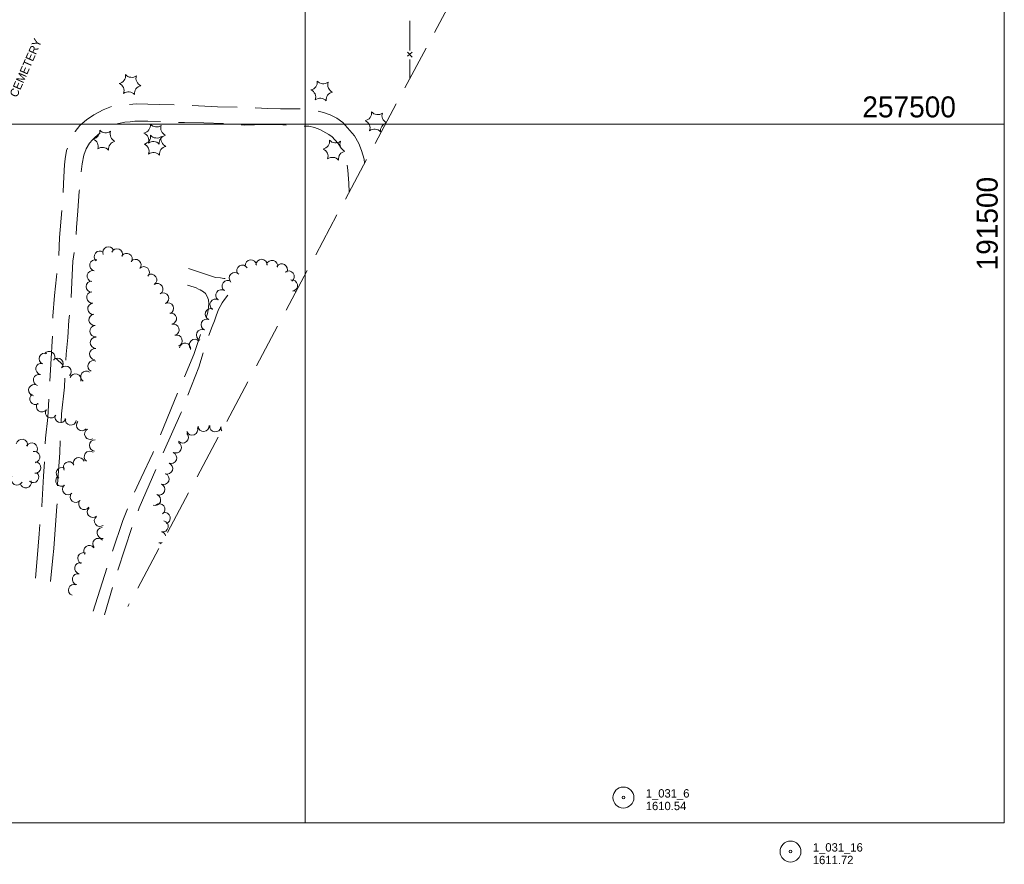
# Model space of a CAD drawing. Header units: feet. Extents: x 189384 to 191650, y 256970 to 258544.
# Tile 8 of 11: x 190796 to 191500, y 256970 to 257575. Entities that reach past the tile are written whole.
import ezdxf
from ezdxf.enums import TextEntityAlignment as Align

# ---------------------------------------------------------------- set-up
doc = ezdxf.new("R2010")
doc.units = ezdxf.units.FT
doc.header["$MEASUREMENT"] = 0
doc.linetypes.add('DGN Style 3', pattern=[45.057933, 32.184238, -12.873695])
for name, color, linetype, lineweight in [('E_BMGRD', 73, 'Egr', 0), ('E_DWY', 73, 'DGN Style 3', 0), ('E_LAND_Vegetation', 21, 'Continuous', 0), ('E_MAP_GridLines', 251, 'Continuous', 0), ('E_MAP_Limits', 21, 'DGN Style 3', 0), ('E_MAP_PassPoints', 40, 'Continuous', 0), ('E_MISCPROP_Railing', 40, 'Continuous', 0)]:
    doc.layers.add(name, color=color, linetype=linetype, lineweight=lineweight)
doc.styles.add('Style-IGR_FONT_0', font='IGR_FONT_0.shx')
doc.styles.add('Style-IGR_FONT_1', font='IGR_FONT_1.shx')
doc.linetypes.add('Egr', pattern='A,0.1,[13,dgnlstyle-ewdotudls.shx,S=0.0004,R=0,X=0,Y=0],0.1', length=0.2)

# ---------------------------------------------------------------- blocks, each defined once
blk = doc.blocks.new('PP')
at = {"layer": 'E_MAP_PassPoints', "color": 40, "linetype": 'Continuous', "lineweight": 0}
for radius in [7.5, 0.96]:
    blk.add_circle((0, 0), radius, dxfattribs=at)
blk = doc.blocks.new('CEM')
at = {"layer": 'E_BMGRD', "color": 51, "linetype": 'Continuous', "lineweight": 0, "style": 'Style-IGR_FONT_0'}
blk.add_text('CEMETERY', height=6, rotation=0.00001, dxfattribs=at).set_placement((-22.99, -0.18), align=Align.MIDDLE_LEFT)
blk = doc.blocks.new('PINEL')
at = {"layer": 'E_LAND_Vegetation', "color": 93, "linetype": 'Continuous', "lineweight": 0}
for centre, start, end in [((-8.14, 7.32), 275.21125, 0.97616), ((2.26, 10.71), 215.21125, 300.97616), ((-10.4, -3.39), 335.21125, 60.97616), ((10.41, 3.41), 155.21126, 240.97617), ((-2.25, -10.7), 35.21126, 120.97617), ((8.15, -7.3), 95.21126, 180.97617)]:
    blk.add_arc(centre, 5.72, start, end, dxfattribs=at)

msp = doc.modelspace()

# ---------------------------------------------------------------- linework, layer by layer
at = {"layer": 'E_DWY', "color": 51, "linetype": 'DGN Style 3', "lineweight": 0, "flags": 128}
for points in [[(191035.17, 257491.64), (191026.85, 257501.16), (191022.76, 257504.13), (191017.95, 257506.51), (191013.02, 257508.14), (191006.35, 257509.82), (191000.59, 257510.69), (190992.58, 257510.89), (190982.32, 257510.77), (190973.28, 257511.16), (190958.96, 257511.98), (190937.42, 257512.38), (190917.5, 257513.23), (190895.81, 257514.04), (190879.05, 257514.33), (190869.53, 257513.64), (190861.86, 257512.61), (190855.45, 257510.26), (190848.93, 257506.66), (190843.68, 257503.02), (190838.97, 257498.94), (190835.64, 257494.63), (190832.66, 257489.17), (190831.07, 257485.4), (190829.33, 257481.05), (190828.74, 257477.85), (190828.36, 257475.28), (190828.06, 257472.8), (190827.88, 257470.92), (190827.18, 257457.51), (190826.62, 257446.66), (190824.39, 257418.77), (190823.83, 257405.13), (190822.12, 257390.58), (190820.86, 257377.26), (190819.64, 257362.49), (190819.08, 257344.55), (190818.31, 257332.15), (190816, 257290.1), (190814.39, 257275.24), (190812.94, 257248.12), (190811.6, 257226.57), (190809.74, 257206.87), (190808.36, 257189.07)], [(190820.2, 257196.26), (190822.49, 257226.64), (190822.89, 257242.31), (190824.48, 257264.86), (190824.99, 257278.74), (190825.8, 257292.59), (190827.97, 257311.67), (190828.38, 257322.9), (190829.13, 257335.31), (190830.22, 257347.17), (190831.04, 257359.61), (190832.53, 257373.7), (190833.21, 257386.94), (190833.97, 257401.8), (190835.93, 257415.95), (190836.53, 257425.99), (190837.42, 257437.79), (190838.45, 257451.91), (190839.18, 257460.29), (190840.6, 257471.62), (190841.81, 257477.78), (190843.4, 257482.29), (190845.75, 257486.23), (190847.81, 257488.61), (190849.54, 257490.36), (190854.2, 257494.57), (190858.19, 257497.3), (190862.68, 257499.39), (190866.61, 257500.46), (190871.14, 257501.21), (190874.85, 257501.51), (190878.2, 257501.98), (190887.48, 257502.14), (190900.67, 257501.63), (190913.67, 257500.99), (190927.57, 257500.88), (190944.49, 257500.35), (190956.9, 257499.27), (190971.01, 257499.7), (190984.06, 257499.45), (190993.94, 257498.64), (190999, 257498.48), (191002.59, 257498.38), (191006.68, 257497.46), (191010.5, 257496.03), (191016.97, 257492.59), (191019.22, 257490.85), (191021.34, 257488.68), (191023.52, 257486.09), (191026, 257482.26), (191028.28, 257477.36), (191029.63, 257472.6), (191030.58, 257467.07), (191031.19, 257457.7), (191031.44, 257451.19)], [(191042.52, 257471.95), (191042.14, 257474.78), (191040.22, 257481.17), (191038.3, 257486.08), (191035.17, 257491.64)], [(190916.5, 257396.64), (190935.97, 257390.31), (190939.35, 257389.88), (190941.87, 257389.58), (190942.7, 257389.52)], [(190848.29, 257151.51), (190860, 257188.22), (190869.69, 257216.31), (190875.85, 257232.23), (190882.76, 257246.92), (190891.02, 257264.58), (190920.35, 257335.21), (190930.05, 257364.33), (190930.54, 257367.17), (190930.77, 257368.95), (190931, 257371.69), (190930.77, 257374.22), (190930, 257376.61), (190928.66, 257378.8), (190927.39, 257379.93), (190926, 257380.73), (190924.81, 257381.33), (190923.73, 257381.94), (190922.05, 257382.75), (190920.67, 257383.21), (190913.33, 257385.53)], [(190944.71, 257377.54), (190942.37, 257374.57), (190940.73, 257372.16), (190939.12, 257369.47), (190938.03, 257367.22), (190936.34, 257362.73), (190935.11, 257359.3), (190933.5, 257355.2), (190931.56, 257350.05), (190930.12, 257345.75), (190929.1, 257342.45), (190928, 257339.18), (190924.08, 257326.12), (190911.25, 257293.64), (190894.13, 257255.08), (190881.32, 257225.33), (190876.55, 257212.89), (190862.8, 257170.89), (190856.61, 257148.97)], [(190817.96, 257172.78), (190819.57, 257189.71), (190820.21, 257196.28)], [(190808.36, 257189.09), (190807.17, 257175.1)]]:
    msp.add_lwpolyline(points, dxfattribs=at)
at = {"layer": 'E_LAND_Vegetation', "color": 93, "linetype": 'Continuous', "lineweight": 0}
msp.add_line((190826.79, 257327.67), (190822.03, 257332.36), dxfattribs=at)
for centre, radius, start, end in [((191041.81, 257507.95), 5.72, 281.23833, 7.00324), ((191051.8, 257512.42), 5.72, 221.23834, 307.00325), ((191060.66, 257506.01), 5.72, 161.23834, 242.31516), ((191040.69, 257497.06), 5.72, 341.23833, 67.00324), ((191049.56, 257490.65), 5.72, 41.23833, 127.00324), ((191059.54, 257495.12), 5.72, 107.59915, 187.00325), ((190859.32, 257408.21), 4.02, 23.65344, 203.63812), ((190865.43, 257406.8), 4.02, 337.86908, 157.85376), ((190850.01, 257398.95), 4.02, 76.48182, 256.4665), ((190853.11, 257405.15), 4.02, 51.34117, 231.32584), ((190872.34, 257403.51), 4.02, 328.3127, 148.29738), ((190878.69, 257399.16), 4.02, 319.77834, 139.76302), ((190961.11, 257398.72), 4.02, 5.12817, 185.11285), ((190968.86, 257399.19), 4.02, 358.2846, 178.26928), ((190976.37, 257398.48), 4.02, 345.95506, 165.93974), ((190848.13, 257391.14), 4.02, 76.48182, 256.4665), ((190884.6, 257393.96), 4.02, 315.45119, 135.43586), ((190955.16, 257395.04), 4.02, 32.36508, 212.34976), ((190983.32, 257396), 4.02, 329.96673, 149.95141), ((190889.9, 257388.53), 4.02, 303.59376, 123.57843), ((190944.63, 257384.13), 4.02, 55.44934, 235.43402), ((190949.73, 257389.82), 4.02, 45.51311, 225.49778), ((190988.13, 257390.89), 4.02, 306.26115, 126.24583), ((190990.51, 257384.47), 4.02, 279.48797, 99.47265), ((190847.4, 257383.61), 4.02, 88.53166, 268.51633), ((190894.28, 257381.88), 4.02, 301.77116, 121.75584), ((190940.07, 257377.52), 4.02, 55.44934, 235.43402), ((190847.78, 257375.84), 4.02, 95.11727, 275.10195), ((190898.38, 257375.22), 4.02, 295.94308, 115.92776), ((190935.87, 257370.81), 4.02, 58.67271, 238.65738), ((190991.26, 257376.76), 4.02, 56.27531, 92.14288), ((190848.5, 257367.84), 4.02, 95.11727, 275.10195), ((190901.89, 257368), 4.02, 295.94308, 115.92776), ((190932.55, 257363.96), 4.02, 69.20666, 249.19134), ((190849.35, 257359.91), 4.02, 96.86736, 276.85204), ((190903.96, 257360.83), 4.02, 281.37142, 101.35609), ((190929.56, 257356.37), 4.02, 65.71396, 245.69864), ((190850.1, 257351.84), 4.02, 94.62388, 274.60855), ((190905.84, 257352.86), 4.02, 285.88473, 105.86941), ((190926.25, 257349.05), 4.02, 65.71396, 245.69864), ((190850.33, 257343.54), 4.02, 86.94034, 266.92502), ((190908.12, 257345.04), 4.02, 288.92998, 108.91466), ((190921.16, 257342), 4.02, 43.44701, 223.43169), ((190849.82, 257335.42), 4.02, 84.16349, 264.14817), ((190914.13, 257339.31), 4.02, 351.61679, 171.60147), ((190813.77, 257332.08), 4.02, 67.774, 247.75868), ((190817.01, 257333.31), 4.02, 325.01266, 144.99734), ((190822.96, 257328.5), 4.02, 315.45603, 135.44071), ((190811.37, 257324.84), 4.02, 78.00578, 257.99046), ((190828.69, 257322.86), 4.02, 315.50058, 135.48525), ((190848.66, 257326.77), 4.02, 64.132, 244.11668), ((190809.7, 257316.89), 4.02, 75.48908, 255.47376), ((190835.68, 257317.28), 4.02, 341.54607, 161.53074), ((190843.5, 257319.29), 4.02, 54.132, 234.11668), ((190806.15, 257309.57), 4, 82.66651, 262.65119), ((190807.06, 257303.29), 4, 122.91932, 302.904), ((190811.72, 257297.94), 4, 143.87488, 323.85956), ((190818.2, 257293.68), 4, 150.23613, 330.22081), ((190825.04, 257290.42), 4, 160.70736, 340.69204), ((190832.4, 257288.58), 4, 170.89568, 350.88036), ((190840.38, 257284.54), 4, 137.32802, 317.3127), ((190919.18, 257281.41), 4.02, 201.20726, 21.19193), ((190927.4, 257284.08), 4.02, 182.90933, 2.89401), ((190935.77, 257283.79), 4.02, 172.6874, 352.67208), ((190943.8, 257282.57), 4.02, 170.25296, 210.32075), ((190846.26, 257278.33), 4, 120.25691, 300.24159), ((190912.47, 257275.8), 4.02, 221.85038, 41.83505), ((190797.44, 257270.4), 4.11, 348.95756, 168.94224), ((190804.43, 257267.73), 4.11, 331.84126, 151.82593), ((190849.68, 257270.04), 4, 86.77063, 266.75531), ((190907.55, 257268.67), 4.02, 242.29619, 62.28087), ((190806.15, 257261.73), 4.11, 280.89046, 100.87514), ((190838.12, 257257.39), 4, 21.32816, 201.31284), ((190845.96, 257261.96), 4, 52.49539, 232.48006), ((190904.16, 257261.17), 4.02, 247.80965, 67.79433), ((190806.91, 257254.21), 4.11, 265.21948, 85.20416), ((190831.04, 257254.44), 4, 29.85778, 209.84246), ((190901.25, 257253.62), 4.02, 249.50009, 69.48477), ((190793.9, 257245.8), 4.11, 151.83883, 331.82351), ((190805.44, 257247.53), 4.11, 229.5246, 49.50928), ((190825.63, 257244.77), 4, 127.13976, 307.12444), ((190825.91, 257250.24), 4, 60.66239, 240.64707), ((190898.66, 257246.07), 4.02, 248.162, 68.14668), ((190800.14, 257243.85), 4.11, 192.89742, 12.88209), ((190830.43, 257238.76), 4, 134.87299, 314.85767), ((190895.67, 257238.62), 4.02, 247.96529, 67.94997), ((190835.96, 257233.23), 4, 139.69672, 319.6814), ((190892.64, 257231.06), 4.02, 251.15342, 71.13809), ((190841.98, 257228.24), 4, 144.31018, 324.29486), ((190895.63, 257224.36), 4.02, 306.60865, 126.59332), ((190848.14, 257222.53), 4, 131.93688, 311.92156), ((190853.18, 257216.09), 4, 126.57626, 306.56094), ((190899.55, 257218.04), 4.02, 284.38425, 104.36893), ((190898.12, 257212.22), 4.02, 257.09741, 77.08209), ((190855.14, 257207.41), 4, 95.32842, 275.3131), ((190896.26, 257204.41), 4.02, 13.03005, 77.0818), ((190845.68, 257194.52), 4, 36.94823, 216.93291), ((190852.08, 257199.58), 4, 41.59077, 221.57545), ((190896.26, 257204.41), 4.02, 257.09712, 290.77455), ((190894.46, 257196.58), 4.02, 48.64263, 77.0818), ((190841.4, 257189.35), 4, 65.46902, 245.45369), ((190839.18, 257182.22), 4, 78.61643, 258.6011), ((190837.49, 257174.37), 4, 77.35311, 257.33779), ((190834.69, 257166.58), 4, 69.25445, 249.23913)]:
    msp.add_arc(centre, radius, start, end, dxfattribs=at)
at = {"layer": 'E_MAP_GridLines', "color": 161, "linetype": 'Continuous', "lineweight": 0}
for p, q in [((191000, 257000), (191000, 258500)), ((191500, 257000), (191500, 258500)), ((189500, 257500), (191500, 257500)), ((189500, 257000), (191500, 257000))]:
    msp.add_line(p, q, dxfattribs=at)
at = {"layer": 'E_MAP_Limits', "color": 73, "linetype": 'DGN Style 3', "lineweight": 0, "flags": 128}
msp.add_lwpolyline([(191295.36, 258002.14), (191237.78, 257837.66), (190873.22, 257154.83)], dxfattribs=at)
at = {"layer": 'E_MISCPROP_Railing', "color": 40, "linetype": 'Continuous', "lineweight": 0}
for p, q in [((191073.2, 257551.52), (191076.41, 257547.83)), ((191076.42, 257551.35), (191073.27, 257548.58))]:
    msp.add_line(p, q, dxfattribs=at)
at = {"layer": 'E_MISCPROP_Railing', "color": 40, "linetype": 'Continuous', "lineweight": 0, "flags": 128}
for points in [[(191074.95, 257573.79), (191074.94, 257562.55)], [(191074.94, 257562.55), (191074.93, 257552.67)], [(191074.92, 257546.14), (191074.92, 257534.9)], [(191074.92, 257534.9), (191074.91, 257532.61)]]:
    msp.add_lwpolyline(points, dxfattribs=at)

# ---------------------------------------------------------------- block references
at = {"layer": 'E_BMGRD', "color": 51, "linetype": 'Continuous', "lineweight": 0, "xscale": 0.9999987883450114, "yscale": 0.9999987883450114, "zscale": 0.9999987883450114, "rotation": 66.238031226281}
msp.add_blockref('CEM', (190800.23, 257540.92), dxfattribs=at)
at = {"layer": 'E_LAND_Vegetation', "color": 93, "linetype": 'Continuous', "lineweight": 0, "xscale": 0.9999983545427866, "yscale": 0.9999983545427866, "zscale": 0.9999983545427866, "rotation": 66.02708139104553}
for p in [(190874.75, 257528.2), (191011.84, 257523.6), (190892.44, 257492.71), (190856.26, 257488.46), (190892.63, 257484.8), (191020.64, 257481.32)]:
    msp.add_blockref('PINEL', p, dxfattribs=at)
at = {"layer": 'E_MAP_PassPoints', "color": 40, "linetype": 'Continuous', "lineweight": 0}
for p in [(191227.59, 257018.15), (191347.09, 256979.51)]:
    msp.add_blockref('PP', p, dxfattribs=at)

# ---------------------------------------------------------------- texts
at = {"layer": 'E_MAP_GridLines', "color": 161, "linetype": 'Continuous', "lineweight": 0, "style": 'Style-IGR_FONT_1'}
msp.add_text('257500', height=15, dxfattribs=at).set_placement((191465.39, 257504.75), align=Align.RIGHT)
msp.add_text('191500', height=15, rotation=90, dxfattribs=at).set_placement((191495.25, 257462.2), align=Align.RIGHT)
at = {"layer": 'E_MAP_PassPoints', "color": 40, "linetype": 'Continuous', "lineweight": 0, "style": 'Style-IGR_FONT_0'}
for s, p in [('1_031_6', (191243.59, 257018.15)), ('1610.54', (191243.59, 257009.15)), ('1_031_16', (191363.09, 256979.51)), ('1611.72', (191363.09, 256970.51))]:
    msp.add_text(s, height=6, dxfattribs=at).set_placement(p)

doc.saveas('drawing.dxf')
